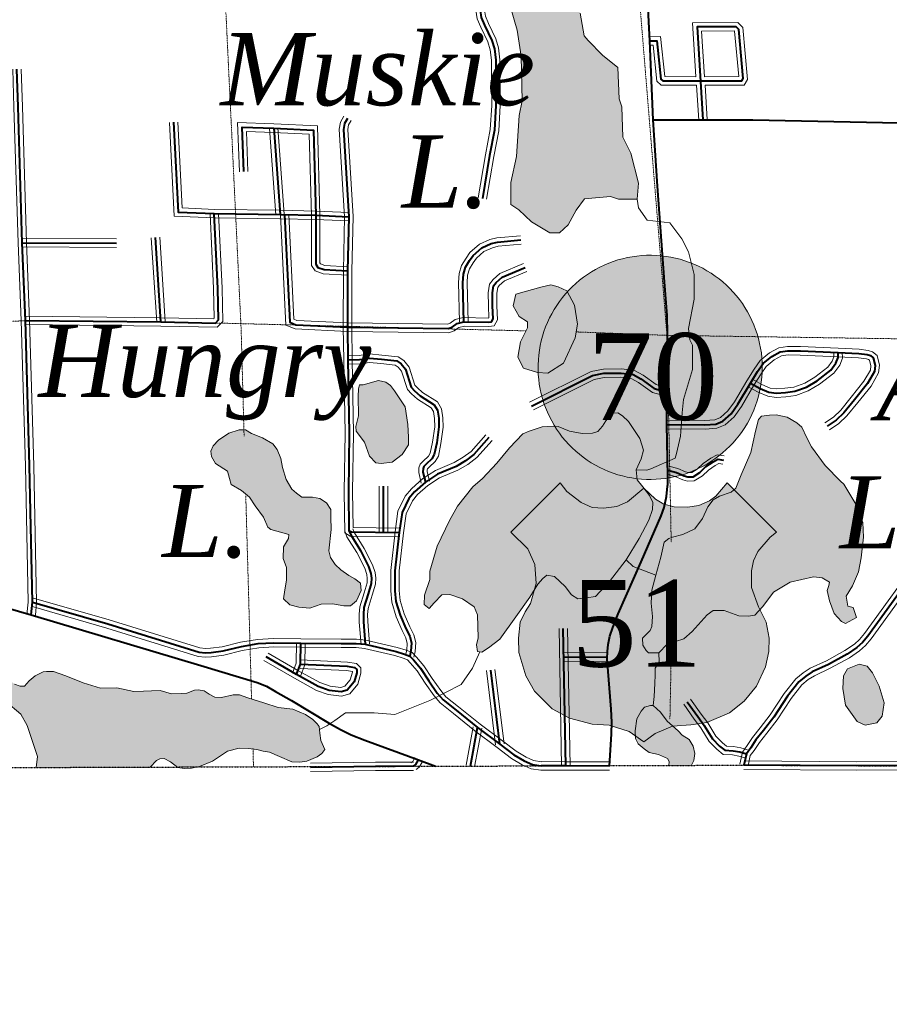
# Model space of a CAD drawing. Extents: x 290250 to 590026, y 44066 to 275711.
# Tile 21 of 121: x 380515 to 391361, y 96877 to 109154. Entities that reach past the tile are written whole.
import ezdxf

# ---------------------------------------------------------------- set-up
doc = ezdxf.new("R2010")
doc.units = 0
doc.header["$MEASUREMENT"] = 0
doc.linetypes.add('Wisdot1', pattern=[0.0625, 0.03125, -0.03125])
doc.linetypes.add('Wisdot4', pattern=[0.28125, 0.125, -0.0625, 0.03125, -0.0625])
for name, color, linetype, lineweight in [('C_bnd_county', 240, 'Wisdot4', 25), ('C_bnd_section', 240, 'Wisdot1', 15), ('C_lake', 240, 'Continuous', 9), ('C_lake_fill', 247, 'Continuous', 25), ('C_river_single', 242, 'Continuous', 13), ('C_sth', 240, 'Continuous', 40), ('C_sth_shield', 240, 'Continuous', 9), ('C_twnrd', 240, 'Continuous', 13), ('C_ush', 240, 'Continuous', 40), ('C_ush_shield', 240, 'Continuous', 9)]:
    doc.layers.add(name, color=color, linetype=linetype, lineweight=lineweight)
for name, color, linetype in [('C_lake_txt', 240, 'Continuous'), ('C_sth_txt', 240, 'Continuous'), ('C_ush_txt', 240, 'Continuous')]:
    doc.layers.add(name, color=color, linetype=linetype)
doc.layers.add('C_sth_shield_fill', color=7, linetype='Continuous', true_color=0xffffff)
doc.layers.add('C_ush_shield_fill', color=7, linetype='Continuous', true_color=0xffffff)
doc.layers.add('C_twnrd_mask', color=7, linetype='Continuous', lineweight=40, true_color=0xffffff)
doc.styles.add('Times New Roman', font='times.ttf')
doc.styles.add('Times New Roman Italic', font='timesi.ttf')

# ---------------------------------------------------------------- blocks, each defined once
blk = doc.blocks.new('Map-hatch-to-back')
at = {"layer": 'C_lake_fill'}
h = blk.add_hatch(color=256, dxfattribs=at)
h.dxf.hatch_style = 1
h.paths.add_polyline_path([(388217, 106915), (387984, 106917), (387884, 106951), (387558, 106919), (387457, 106778), (387356, 106596), (387246, 106496), (387129, 106497), (386897, 106632), (386739, 106783), (386639, 106850), (386641, 107125), (386710, 107450), (386746, 107958), (386781, 108141), (386768, 108700), (386720, 109025), (386638, 109309), (386656, 109409), (386756, 109475), (386898, 109515), (386966, 109598), (387033, 109731), (387150, 109747), (387217, 109680), (387266, 109563), (387506, 109237), (387554, 108953), (387604, 108894), (387786, 108710), (387977, 108558), (387992, 108167), (388024, 108066), (388039, 107691), (388138, 107491), (388235, 107115)])
h = blk.add_hatch(color=256, dxfattribs=at)
h.dxf.hatch_style = 1
h.paths.add_polyline_path([(387015, 105818), (387139, 105846), (387230, 105825), (387339, 105774), (387434, 105593), (387474, 105357), (387442, 105188), (387297, 104870), (387104, 104748), (386975, 104753), (386798, 104811), (386726, 104946), (386763, 105138), (386848, 105311), (386848, 105387), (386743, 105453), (386671, 105588), (386705, 105731)])
h = blk.add_hatch(color=256, dxfattribs=at)
h.dxf.hatch_style = 1
h.paths.add_polyline_path([(384801, 104602), (384755, 104600), (384742, 104550), (384737, 104455), (384741, 104216), (384707, 104082), (384713, 104025), (384816, 103888), (384878, 103711), (384957, 103630), (385025, 103621), (385161, 103636), (385284, 103731), (385364, 103855), (385364, 103950), (385356, 104106), (385322, 104325), (385191, 104526), (385139, 104593), (385081, 104633), (384989, 104657)])
h = blk.add_hatch(color=256, dxfattribs=at)
h.dxf.hatch_style = 1
h.paths.add_polyline_path([(385629, 102173), (385563, 101980), (385559, 101863), (385621, 101811), (385683, 101885), (385779, 101983), (385878, 101986), (386039, 101931), (386183, 101833), (386224, 101735), (386233, 101447), (386213, 101358), (386227, 101275), (386280, 101269), (386362, 101321), (386503, 101428), (386703, 101708), (386878, 101953), (386979, 102116), (387038, 102186), (387089, 102229), (387185, 102210), (387318, 102085), (387397, 101981), (387475, 101934), (387584, 101945), (387698, 101963), (387871, 102147), (388079, 102420), (388241, 102687), (388363, 102915), (388408, 103046), (388410, 103133), (388369, 103223), (388286, 103331), (388215, 103416), (388205, 103541), (388267, 103680), (388294, 103787), (388248, 103934), (388108, 104146), (388034, 104216), (387976, 104252), (387900, 104246), (387827, 104153), (387783, 104087), (387725, 104020), (387661, 103999), (387532, 103995), (387371, 104024), (387233, 104081), (387172, 104087), (387032, 104078), (386870, 104024), (386791, 103991), (386626, 103815), (386465, 103624), (386288, 103432), (386166, 103329), (385976, 103088), (385875, 102910), (385722, 102590), (385629, 102279)])
h = blk.add_hatch(color=256, dxfattribs=at)
h.dxf.hatch_style = 1
h.paths.add_polyline_path([(388380, 101540), (388284, 101442), (388287, 101355), (388330, 101288), (388358, 101258), (388486, 101258), (388590, 101368), (388797, 101435), (388904, 101526), (389088, 101733), (389166, 101789), (389302, 101786), (389483, 101723), (389605, 101715), (389684, 101729), (389783, 101839), (389918, 102018), (390123, 102142), (390417, 102208), (390524, 102196), (390617, 102142), (390607, 102100), (390586, 102035), (390613, 101906), (390675, 101749), (390765, 101649), (390815, 101624), (390950, 101700), (390912, 101824), (390843, 101841), (390824, 101966), (390900, 102094), (390978, 102271), (391010, 102443), (391040, 102702), (391031, 102885), (390944, 103114), (390792, 103364), (390752, 103400), (390560, 103596), (390390, 103830), (390333, 103942), (390272, 104073), (390206, 104128), (390086, 104197), (389948, 104226), (389868, 104224), (389766, 104209), (389729, 104170), (389692, 104025), (389636, 103757), (389515, 103479), (389448, 103314), (389389, 103263), (389243, 103213), (389164, 103168), (389099, 103079), (389031, 102936), (388936, 102804), (388787, 102735), (388655, 102700), (388613, 102687), (388554, 102640), (388511, 102452), (388449, 102226), (388398, 102039), (388392, 101879), (388408, 101712), (388401, 101586)])
h = blk.add_hatch(color=256, dxfattribs=at)
h.dxf.hatch_style = 1
h.paths.add_polyline_path([(383844, 102166), (383821, 102044), (383805, 101933), (383884, 101860), (383995, 101829), (384132, 101818), (384275, 101868), (384415, 101869), (384560, 101847), (384640, 101845), (384714, 101908), (384775, 102036), (384764, 102127), (384694, 102181), (384621, 102225), (384520, 102294), (384449, 102360), (384393, 102449), (384372, 102532), (384401, 102799), (384397, 102951), (384394, 103046), (384342, 103128), (384260, 103182), (384168, 103202), (384036, 103202), (383966, 103249), (383911, 103301), (383839, 103420), (383792, 103571), (383774, 103684), (383728, 103793), (383673, 103867), (383545, 103939), (383407, 103996), (383333, 104039), (383254, 104040), (383122, 103998), (382995, 103911), (382929, 103840), (382901, 103775), (382907, 103706), (382959, 103621), (383106, 103523), (383132, 103432), (383153, 103357), (383281, 103285), (383382, 103201), (383454, 103093), (383557, 102951), (383610, 102828), (383649, 102799), (383872, 102733), (383869, 102684), (383804, 102583), (383801, 102435), (383843, 102322)])
h = blk.add_hatch(color=256, dxfattribs=at)
h.dxf.hatch_style = 1
h.paths.add_polyline_path([(390781, 100813), (390789, 100974), (390838, 101060), (390986, 101120), (391085, 101095), (391152, 101012), (391234, 100843), (391296, 100638), (391270, 100470), (391206, 100387), (391059, 100358), (390959, 100405), (390814, 100607)])
h = blk.add_hatch(color=256, dxfattribs=at)
h.dxf.hatch_style = 1
h.paths.add_polyline_path([(382142, 99835), (382220, 99919), (382265, 99939), (382318, 99941), (382395, 99902), (382488, 99832), (382565, 99816), (382660, 99823), (382758, 99841), (382919, 99910), (383109, 100034), (383252, 100069), (383370, 100065), (383473, 100053), (383550, 100033), (383630, 100020), (383757, 99967), (383911, 99900), (384010, 99895), (384097, 99909), (384224, 99963), (384283, 100006), (384320, 100053), (384271, 100165), (384260, 100260), (384250, 100340), (384226, 100373), (384171, 100428), (384078, 100490), (383921, 100557), (383738, 100578), (383561, 100637), (383362, 100699), (383258, 100738), (383178, 100736), (383031, 100701), (382947, 100706), (382878, 100745), (382816, 100785), (382743, 100798), (382694, 100796), (382600, 100756), (382532, 100753), (382407, 100749), (382269, 100791), (382159, 100787), (382060, 100780), (381939, 100777), (381728, 100823), (381523, 100821), (381305, 100886), (381089, 100971), (380936, 101027), (380848, 101028), (380807, 101023), (380709, 100974), (380635, 100911), (380577, 100844), (380520, 100846), (380451, 100871), (380307, 100973), (380241, 101020), (380174, 100972), (380112, 100894), (380114, 100826), (380199, 100764), (380343, 100651), (380531, 100493), (380607, 100355), (380678, 100141), (380737, 99968), (380720, 99831)])
h = blk.add_hatch(color=256, dxfattribs=at)
h.dxf.hatch_style = 1
h.paths.add_polyline_path([(388611, 99856), (388617, 99905), (388593, 99942), (388482, 99993), (388364, 100015), (388305, 100062), (388229, 100123), (388195, 100191), (388192, 100288), (388213, 100438), (388268, 100531), (388309, 100581), (388383, 100604), (388417, 100605), (388506, 100521), (388590, 100409), (388657, 100351), (388728, 100287), (388779, 100235), (388863, 100177), (388915, 100095), (388935, 100004), (388923, 99918), (388894, 99857)])
blk = doc.blocks.new('ShieldBlk-17.0000')
at = {"layer": 'C_ush_shield_fill'}
h = blk.add_hatch(color=256, dxfattribs=at)
h.dxf.hatch_style = 1
h.paths.add_polyline_path([(388299, 100148), (388440, 100255), (388657, 100344), (388887, 100362), (389085, 100393), (389366, 100512), (389550, 100656), (389706, 100845), (389816, 101087), (389859, 101275), (389862, 101441), (389827, 101644), (389731, 101835), (389644, 102076), (389641, 102283), (389668, 102408), (389723, 102523), (389873, 102703), (389956, 102765), (389340, 103381), (389198, 103211), (389120, 103153), (388987, 103097), (388846, 103077), (388677, 103081), (388547, 103115), (388445, 103174), (388298, 103313), (388096, 103141), (387961, 103083), (387796, 103064), (387656, 103070), (387517, 103134), (387340, 103271), (387256, 103381), (386640, 102765), (386852, 102556), (386939, 102362), (386957, 102125), (386887, 101873), (386821, 101771), (386759, 101640), (386735, 101441), (386741, 101264), (386827, 100974), (386937, 100781), (387157, 100561), (387374, 100445), (387655, 100371), (387869, 100356), (388116, 100280)])
at = {"layer": 'C_ush_shield', "ltscale": 0.5, "flags": 128}
blk.add_lwpolyline([(388299, 100148), (388440, 100255), (388657, 100344), (388887, 100362), (389085, 100393), (389366, 100512), (389550, 100656), (389706, 100845), (389816, 101087), (389859, 101275), (389862, 101441), (389827, 101644), (389731, 101835), (389644, 102076), (389641, 102283), (389668, 102408), (389723, 102523), (389873, 102703), (389956, 102765), (389340, 103381), (389198, 103211), (389120, 103153), (388987, 103097), (388846, 103077), (388677, 103081), (388547, 103115), (388445, 103174), (388298, 103313), (388096, 103141), (387961, 103083), (387796, 103064), (387656, 103070), (387517, 103134), (387340, 103271), (387256, 103381), (386640, 102765), (386852, 102556), (386939, 102362), (386957, 102125), (386887, 101873), (386821, 101771), (386759, 101640), (386735, 101441), (386741, 101264), (386827, 100974), (386937, 100781), (387157, 100561), (387374, 100445), (387655, 100371), (387869, 100356), (388116, 100280), (388299, 100148)], dxfattribs=at)
blk = doc.blocks.new('ShieldBlk-18.0000')
at = {"layer": 'C_sth_shield_fill'}
h = blk.add_hatch(color=256, dxfattribs=at)
h.dxf.hatch_style = 1
h.paths.add_polyline_path([(389776, 104818), (389775, 104878), (389771, 104939), (389765, 104999), (389756, 105059), (389744, 105118), (389730, 105177), (389713, 105235), (389694, 105293), (389672, 105349), (389648, 105405), (389621, 105459), (389592, 105513), (389561, 105565), (389528, 105615), (389492, 105664), (389454, 105712), (389415, 105757), (389373, 105801), (389330, 105843), (389284, 105884), (389237, 105922), (389189, 105958), (389139, 105992), (389087, 106024), (389034, 106054), (388980, 106081), (388925, 106106), (388869, 106128), (388812, 106148), (388754, 106166), (388695, 106181), (388636, 106193), (388576, 106203), (388516, 106210), (388455, 106215), (388395, 106217), (388334, 106216), (388274, 106213), (388214, 106207), (388154, 106199), (388094, 106188), (388035, 106174), (387977, 106158), (387919, 106139), (387862, 106118), (387806, 106095), (387752, 106069), (387698, 106040), (387646, 106010), (387595, 105977), (387546, 105942), (387498, 105905), (387452, 105865), (387407, 105824), (387364, 105781), (387324, 105737), (387285, 105690), (387248, 105642), (387214, 105592), (387181, 105541), (387151, 105488), (387123, 105435), (387098, 105380), (387075, 105324), (387054, 105267), (387036, 105209), (387020, 105150), (387007, 105091), (386997, 105032), (386989, 104971), (386984, 104911), (386981, 104851), (386981, 104790), (386983, 104730), (386989, 104669), (386996, 104609), (387007, 104549), (387020, 104490), (387035, 104432), (387053, 104374), (387074, 104317), (387097, 104261), (387122, 104206), (387150, 104152), (387180, 104099), (387212, 104048), (387247, 103998), (387283, 103950), (387322, 103904), (387363, 103859), (387405, 103816), (387450, 103774), (387496, 103735), (387543, 103698), (387593, 103663), (387644, 103630), (387696, 103599), (387749, 103571), (387804, 103545), (387860, 103521), (387916, 103500), (387974, 103481), (388032, 103465), (388091, 103451), (388151, 103440), (388211, 103431), (388271, 103425), (388332, 103422), (388392, 103421), (388453, 103423), (388513, 103428), (388573, 103435), (388633, 103444), (388692, 103457), (388751, 103472), (388809, 103489), (388866, 103509), (388923, 103531), (388978, 103556), (389032, 103583), (389085, 103613), (389137, 103644), (389187, 103678), (389235, 103714), (389282, 103753), (389328, 103793), (389371, 103835), (389413, 103879), (389453, 103924), (389491, 103972), (389526, 104021), (389560, 104071), (389591, 104123), (389620, 104176), (389647, 104231), (389671, 104286), (389693, 104343), (389712, 104400), (389729, 104458), (389743, 104517), (389755, 104576), (389764, 104636), (389771, 104697), (389775, 104757), (389776, 104818)])
at = {"layer": 'C_sth_shield', "ltscale": 0.5, "elevation": 31, "flags": 128}
blk.add_lwpolyline([(389776, 104818), (389775, 104878), (389771, 104939), (389765, 104999), (389756, 105059), (389744, 105118), (389730, 105177), (389713, 105235), (389694, 105293), (389672, 105349), (389648, 105405), (389621, 105459), (389592, 105513), (389561, 105565), (389528, 105615), (389492, 105664), (389454, 105712), (389415, 105757), (389373, 105801), (389330, 105843), (389284, 105884), (389237, 105922), (389189, 105958), (389139, 105992), (389087, 106024), (389034, 106054), (388980, 106081), (388925, 106106), (388869, 106128), (388812, 106148), (388754, 106166), (388695, 106181), (388636, 106193), (388576, 106203), (388516, 106210), (388455, 106215), (388395, 106217), (388334, 106216), (388274, 106213), (388214, 106207), (388154, 106199), (388094, 106188), (388035, 106174), (387977, 106158), (387919, 106139), (387862, 106118), (387806, 106095), (387752, 106069), (387698, 106040), (387646, 106010), (387595, 105977), (387546, 105942), (387498, 105905), (387452, 105865), (387407, 105824), (387364, 105781), (387324, 105737), (387285, 105690), (387248, 105642), (387214, 105592), (387181, 105541), (387151, 105488), (387123, 105435), (387098, 105380), (387075, 105324), (387054, 105267), (387036, 105209), (387020, 105150), (387007, 105091), (386997, 105032), (386989, 104971), (386984, 104911), (386981, 104851), (386981, 104790), (386983, 104730), (386989, 104669), (386996, 104609), (387007, 104549), (387020, 104490), (387035, 104432), (387053, 104374), (387074, 104317), (387097, 104261), (387122, 104206), (387150, 104152), (387180, 104099), (387212, 104048), (387247, 103998), (387283, 103950), (387322, 103904), (387363, 103859), (387405, 103816), (387450, 103774), (387496, 103735), (387543, 103698), (387593, 103663), (387644, 103630), (387696, 103599), (387749, 103571), (387804, 103545), (387860, 103521), (387916, 103500), (387974, 103481), (388032, 103465), (388091, 103451), (388151, 103440), (388211, 103431), (388271, 103425), (388332, 103422), (388392, 103421), (388453, 103423), (388513, 103428), (388573, 103435), (388633, 103444), (388692, 103457), (388751, 103472), (388809, 103489), (388866, 103509), (388923, 103531), (388978, 103556), (389032, 103583), (389085, 103613), (389137, 103644), (389187, 103678), (389235, 103714), (389282, 103753), (389328, 103793), (389371, 103835), (389413, 103879), (389453, 103924), (389491, 103972), (389526, 104021), (389560, 104071), (389591, 104123), (389620, 104176), (389647, 104231), (389671, 104286), (389693, 104343), (389712, 104400), (389729, 104458), (389743, 104517), (389755, 104576), (389764, 104636), (389771, 104697), (389775, 104757), (389776, 104818), (389776, 104818)], dxfattribs=at)

msp = doc.modelspace()

# ---------------------------------------------------------------- linework, layer by layer
at = {"layer": 'C_bnd_county', "ltscale": 0.5, "elevation": 9, "flags": 128}
msp.add_lwpolyline([(372805, 99851), (375436, 99855), (378050, 99840), (379193, 99826), (385697, 99846), (389548, 99859), (391392, 99851), (395637, 99855), (396420, 99858), (399110, 99817), (404406, 99831), (409694, 99762), (414874, 99863), (420191, 99795), (425516, 99823), (433328, 99812), (436132, 99777), (442676, 99707), (446624, 99722), (451905, 99689), (453527, 99700), (457192, 99780), (462474, 99881), (467716, 100045), (470459, 100089), (473206, 99871), (477825, 100227), (484145, 100581), (488973, 100890), (488900, 86020), (491786, 85803), (494524, 86000), (499814, 86519), (505179, 86165), (510873, 85919), (515602, 85075), (516320, 84967), (517532, 84857), (520913, 84601), (520828, 86108), (520750, 87251), (520707, 88286), (520610, 91181), (520515, 92455), (520425, 95132), (520106, 100195)], dxfattribs=at)
at = {"layer": 'C_bnd_section', "ltscale": 0.5, "elevation": 7, "flags": 128}
for points in [[(383450, 125110), (383424, 121328), (383080, 116016), (383019, 110663), (383277, 105297), (383314, 103961)], [(388587, 119985), (388391, 115937), (388141, 110683), (388588, 105218), (388641, 102638)], [(386829, 105274), (382957, 105372), (380642, 105403), (378471, 105309)], [(404183, 105003), (399291, 104993), (393855, 105140), (388588, 105218), (387456, 105261)], [(383335, 103219), (383407, 100685)], [(388644, 101386), (388625, 100434)], [(383425, 100066), (383431, 99839)]]:
    msp.add_lwpolyline(points, dxfattribs=at)
at = {"layer": 'C_lake', "ltscale": 0.5, "elevation": 4, "flags": 128}
for points in [[(388217, 106915), (387984, 106917), (387884, 106951), (387558, 106919), (387457, 106778), (387356, 106596), (387246, 106496), (387129, 106497), (386897, 106632), (386739, 106783), (386639, 106850), (386641, 107125), (386710, 107450), (386746, 107958), (386781, 108141), (386768, 108700), (386720, 109025), (386638, 109309)], [(387506, 109237), (387554, 108953), (387604, 108894), (387786, 108710), (387977, 108558), (387992, 108167), (388024, 108066), (388039, 107691), (388138, 107491), (388235, 107115), (388217, 106915)], [(387015, 105818), (387139, 105846), (387230, 105825), (387339, 105774), (387434, 105593), (387474, 105357), (387442, 105188), (387297, 104870), (387104, 104748), (386975, 104753), (386798, 104811), (386726, 104946), (386763, 105138), (386848, 105311), (386848, 105387), (386743, 105453), (386671, 105588), (386705, 105731), (387015, 105818)], [(384801, 104602), (384755, 104600), (384742, 104550), (384737, 104455), (384741, 104216), (384707, 104082), (384713, 104025), (384816, 103888), (384878, 103711), (384957, 103630), (385025, 103621), (385161, 103636), (385284, 103731), (385364, 103855), (385364, 103950), (385356, 104106), (385322, 104325), (385191, 104526), (385139, 104593), (385081, 104633), (384989, 104657), (384801, 104602)], [(385629, 102173), (385563, 101980), (385559, 101863), (385621, 101811), (385683, 101885), (385779, 101983), (385878, 101986), (386039, 101931), (386183, 101833), (386224, 101735), (386233, 101447), (386213, 101358), (386227, 101275), (386280, 101269), (386362, 101321), (386503, 101428), (386703, 101708), (386878, 101953), (386979, 102116), (387038, 102186), (387089, 102229), (387185, 102210), (387318, 102085), (387397, 101981), (387475, 101934), (387584, 101945), (387698, 101963), (387871, 102147), (388079, 102420), (388241, 102687), (388363, 102915), (388408, 103046), (388410, 103133), (388369, 103223), (388286, 103331), (388215, 103416), (388205, 103541), (388267, 103680), (388294, 103787), (388248, 103934), (388108, 104146), (388034, 104216), (387976, 104252), (387900, 104246), (387827, 104153), (387783, 104087), (387725, 104020), (387661, 103999), (387532, 103995), (387371, 104024), (387233, 104081), (387172, 104087), (387032, 104078), (386870, 104024), (386791, 103991), (386626, 103815), (386465, 103624), (386288, 103432), (386166, 103329), (385976, 103088), (385875, 102910), (385722, 102590), (385629, 102279), (385629, 102173)], [(388380, 101540), (388284, 101442), (388287, 101355), (388330, 101288), (388358, 101258), (388486, 101258), (388590, 101368), (388797, 101435), (388904, 101526), (389088, 101733), (389166, 101789), (389302, 101786), (389483, 101723), (389605, 101715), (389684, 101729), (389783, 101839), (389918, 102018), (390123, 102142), (390417, 102208), (390524, 102196), (390617, 102142), (390607, 102100), (390586, 102035), (390613, 101906), (390675, 101749), (390765, 101649), (390815, 101624), (390950, 101700), (390912, 101824), (390843, 101841), (390824, 101966), (390900, 102094), (390978, 102271), (391010, 102443), (391040, 102702), (391031, 102885), (390944, 103114), (390792, 103364), (390752, 103400), (390560, 103596), (390390, 103830), (390333, 103942), (390272, 104073), (390206, 104128), (390086, 104197), (389948, 104226), (389868, 104224), (389766, 104209), (389729, 104170), (389692, 104025), (389636, 103757), (389515, 103479), (389448, 103314), (389389, 103263), (389243, 103213), (389164, 103168), (389099, 103079), (389031, 102936), (388936, 102804), (388787, 102735), (388655, 102700), (388613, 102687), (388554, 102640), (388511, 102452), (388449, 102226), (388398, 102039), (388392, 101879), (388408, 101712), (388401, 101586), (388380, 101540)], [(383844, 102166), (383821, 102044), (383805, 101933), (383884, 101860), (383995, 101829), (384132, 101818), (384275, 101868), (384415, 101869), (384560, 101847), (384640, 101845), (384714, 101908), (384775, 102036), (384764, 102127), (384694, 102181), (384621, 102225), (384520, 102294), (384449, 102360), (384393, 102449), (384372, 102532), (384401, 102799), (384397, 102951), (384394, 103046), (384342, 103128), (384260, 103182), (384168, 103202), (384036, 103202), (383966, 103249), (383911, 103301), (383839, 103420), (383792, 103571), (383774, 103684), (383728, 103793), (383673, 103867), (383545, 103939), (383407, 103996), (383333, 104039), (383254, 104040), (383122, 103998), (382995, 103911), (382929, 103840), (382901, 103775), (382907, 103706), (382959, 103621), (383106, 103523), (383132, 103432), (383153, 103357), (383281, 103285), (383382, 103201), (383454, 103093), (383557, 102951), (383610, 102828), (383649, 102799), (383872, 102733), (383869, 102684), (383804, 102583), (383801, 102435), (383843, 102322), (383844, 102166)], [(390781, 100813), (390789, 100974), (390838, 101060), (390986, 101120), (391085, 101095), (391152, 101012), (391234, 100843), (391296, 100638), (391270, 100470), (391206, 100387), (391059, 100358), (390959, 100405), (390814, 100607), (390781, 100813)], [(382142, 99835), (382220, 99919), (382265, 99939), (382318, 99941), (382395, 99902), (382488, 99832), (382565, 99816), (382660, 99823), (382758, 99841), (382919, 99910), (383109, 100034), (383252, 100069), (383370, 100065), (383473, 100053), (383550, 100033), (383630, 100020), (383757, 99967), (383911, 99900), (384010, 99895), (384097, 99909), (384224, 99963), (384283, 100006), (384320, 100053), (384271, 100165), (384260, 100260), (384250, 100340), (384226, 100373), (384171, 100428), (384078, 100490), (383921, 100557), (383738, 100578), (383561, 100637), (383362, 100699), (383258, 100738), (383178, 100736), (383031, 100701), (382947, 100706), (382878, 100745), (382816, 100785), (382743, 100798), (382694, 100796), (382600, 100756), (382532, 100753), (382407, 100749), (382269, 100791), (382159, 100787), (382060, 100780), (381939, 100777), (381728, 100823), (381523, 100821), (381305, 100886), (381089, 100971), (380936, 101027), (380848, 101028), (380807, 101023), (380709, 100974), (380635, 100911), (380577, 100844), (380520, 100846), (380451, 100871)], [(380343, 100651), (380531, 100493), (380607, 100355), (380678, 100141), (380737, 99968), (380720, 99831), (382142, 99835)], [(388611, 99856), (388617, 99905), (388593, 99942), (388482, 99993), (388364, 100015), (388305, 100062), (388229, 100123), (388195, 100191), (388192, 100288), (388213, 100438), (388268, 100531), (388309, 100581), (388383, 100604), (388417, 100605), (388506, 100521), (388590, 100409), (388657, 100351), (388728, 100287), (388779, 100235), (388863, 100177), (388915, 100095), (388935, 100004), (388923, 99918), (388894, 99857), (388611, 99856)]]:
    msp.add_lwpolyline(points, dxfattribs=at)
at = {"layer": 'C_river_single', "ltscale": 0.5, "elevation": 13, "flags": 128}
for points in [[(388205, 103541), (388338, 103539), (388388, 103555), (388689, 103687), (388706, 103745), (388758, 103961), (388776, 104253), (388794, 104419), (388905, 104794), (388907, 105094), (388874, 105161), (388858, 105302), (388927, 105669), (388929, 105977), (388856, 106261), (388774, 106420), (388625, 106621), (388341, 106656), (388233, 106807), (388217, 106915)], [(388079, 102420), (388165, 102335), (388449, 102226)], [(386253, 101272), (386161, 101068), (386023, 100866), (385631, 100665), (385196, 100492), (384937, 100511), (384578, 100513), (384444, 100414), (384344, 100348), (384255, 100304)], [(388417, 100605), (388428, 100717), (388435, 100878), (388440, 100987), (388440, 101070), (388492, 101146), (388486, 101258)]]:
    msp.add_lwpolyline(points, dxfattribs=at)
at = {"layer": 'C_sth', "ltscale": 0.5, "elevation": 15, "flags": 128}
for points in [[(388415, 107906), (389658, 107905), (391479, 107866), (393072, 107812), (393943, 107784), (395466, 107776), (395639, 107769), (395786, 107744), (395914, 107704), (396064, 107642), (396170, 107589), (396323, 107492), (396435, 107403), (396508, 107337), (396598, 107233), (396730, 107035), (397467, 105993), (397729, 105615), (397825, 105508), (397919, 105415), (398026, 105328), (398139, 105248)], [(379994, 101924), (380659, 101734), (382774, 101101), (383475, 100891), (383594, 100843), (383704, 100779), (383906, 100667), (384368, 100387), (384516, 100302), (384650, 100237), (384819, 100169), (385491, 99925), (385703, 99846)]]:
    msp.add_lwpolyline(points, dxfattribs=at)
at = {"layer": 'C_twnrd', "ltscale": 0.5}
for p, q in [((383630, 107797, 13), (383709, 106720, 13)), ((383736, 107804, 13), (383815, 106728, 13)), ((382330, 105389, 13), (382263, 106443, 13)), ((380548, 106320, 13), (381722, 106315, 13)), ((380549, 106426, 13), (381723, 106421, 13)), ((382224, 105382, 13), (382157, 106436, 13)), ((384999, 102764, 13), (385000, 103336, 13)), ((385105, 102764, 13), (385106, 103336, 13)), ((387302, 101262, 13), (387835, 101258, 13)), ((386451, 100114, 13), (386337, 101038, 13)), ((386556, 100127, 13), (386442, 101051, 13)), ((387301, 101156, 13), (387834, 101152, 13)), ((386083, 99858, 13), (386173, 100339, 13)), ((386188, 99838, 13), (386277, 100320, 13))]:
    msp.add_line(p, q, dxfattribs=at)
at = {"layer": 'C_twnrd', "ltscale": 0.5, "elevation": 13, "flags": 128}
for points in [[(386726, 110674), (386614, 110389), (386571, 110249), (386549, 110084), (386531, 109952), (386500, 109862), (386445, 109826), (386351, 109743), (386271, 109606), (386217, 109392), (386205, 109271), (386221, 109166), (386265, 109062), (386353, 108877), (386384, 108780), (386399, 108648), (386402, 108086), (386385, 107783), (386323, 107469), (386233, 106933)], [(386824, 110636), (386714, 110354), (386675, 110226), (386654, 110070), (386635, 109927), (386589, 109794), (386510, 109742), (386434, 109675), (386370, 109565), (386322, 109373), (386311, 109273), (386324, 109196), (386362, 109105), (386452, 108916), (386488, 108802), (386505, 108654), (386508, 108083), (386490, 107770), (386427, 107450), (386338, 106915)], [(389063, 108337), (389549, 108339), (389594, 108409), (389534, 109057), (389472, 109119), (388907, 109116), (388950, 108443)], [(388372, 108942), (388509, 108944), (388562, 108444), (388950, 108443)], [(388374, 108836), (388414, 108836), (388461, 108386), (388517, 108338), (388956, 108337), (388984, 107902)], [(380606, 101739), (380620, 101893), (380586, 103589), (380533, 105403), (380496, 106371), (380443, 108064), (380428, 108535)], [(380712, 101730), (380726, 101889), (380692, 103591), (380639, 105407), (380601, 106375), (380549, 108068), (380534, 108538)], [(389063, 108337), (389090, 107909)], [(384556, 107950), (384516, 107876), (384500, 107789), (384568, 106696), (384552, 106021), (384551, 105321), (384556, 104910), (384573, 103999), (384562, 103266), (384569, 102756), (384638, 102716), (385249, 102708)], [(382382, 107873), (382442, 106706), (382940, 106683), (383761, 106671), (384205, 106662), (384619, 106645)], [(382488, 107878), (382543, 106807), (382943, 106789), (383763, 106777), (384209, 106768), (384624, 106750)], [(383256, 107259), (383232, 107870), (383685, 107854), (384229, 107829), (384260, 106716), (384260, 106123), (384269, 106110), (384323, 106090), (384608, 106073)], [(384649, 107899), (384617, 107841), (384607, 107783), (384675, 106698), (384658, 106020), (384657, 105322), (384662, 104912), (384679, 104000), (384668, 103266), (384675, 102822), (385250, 102814)], [(383362, 107263), (383343, 107760), (383681, 107748), (384126, 107727), (384154, 106714), (384154, 106091), (384201, 106022), (384301, 105986), (384602, 105968)], [(380586, 105352), (382276, 105332), (382980, 105319), (383048, 105391), (383039, 105805), (382994, 106739)], [(380587, 105458), (382278, 105438), (382935, 105426), (382941, 105432), (382933, 105801), (382889, 106734)], [(383767, 106720), (383833, 105346), (383949, 105298), (384602, 105268), (385869, 105250), (385936, 105273), (385993, 105316), (386061, 105334), (386366, 105328), (386432, 105337), (386475, 105410), (386467, 105588), (386466, 105743), (386477, 105814), (386497, 105840), (386562, 105898), (386841, 106014)], [(383873, 106725), (383935, 105419), (383973, 105403), (384605, 105374), (385852, 105356), (385886, 105368), (385946, 105414), (386048, 105440), (386359, 105434), (386367, 105435), (386368, 105437), (386361, 105586), (386360, 105750), (386376, 105856), (386419, 105913), (386505, 105989), (386800, 106112)], [(386002, 105386), (385990, 105877), (385997, 105988), (386027, 106091), (386082, 106180), (386131, 106250), (386248, 106354), (386379, 106412), (386466, 106434), (386762, 106461)], [(386108, 105388), (386096, 105874), (386102, 105970), (386125, 106048), (386171, 106122), (386211, 106179), (386306, 106264), (386413, 106311), (386484, 106329), (386771, 106355)], [(384607, 104964), (384748, 104968), (384876, 104988), (385032, 104973), (385236, 104951), (385307, 104903), (385374, 104822), (385445, 104598), (385475, 104564), (385540, 104507), (385725, 104390), (385777, 104303), (385794, 104191), (385797, 104073), (385768, 103869), (385737, 103713), (385698, 103645), (385621, 103573), (385602, 103553), (385598, 103546), (385598, 103520), (385627, 103402)], [(388586, 104053), (389063, 104049), (389209, 104059), (389313, 104104), (389427, 104204), (389518, 104330), (389673, 104597), (389762, 104739), (389827, 104831), (389926, 104911), (390018, 104962), (390099, 104974), (390251, 104973), (390719, 104952), (390978, 104939), (391075, 104927), (391101, 104919), (391113, 104908), (391131, 104837), (391125, 104784), (391045, 104645), (390886, 104446), (390755, 104287), (390664, 104200), (390556, 104129)], [(388587, 104159), (389060, 104155), (389184, 104164), (389256, 104195), (389348, 104276), (389429, 104388), (389582, 104652), (389674, 104797), (389749, 104904), (389867, 104999), (389983, 105064), (390091, 105080), (390253, 105079), (390724, 105058), (390987, 105045), (391097, 105031), (391153, 105014), (391208, 104967), (391239, 104845), (391228, 104750), (391133, 104586), (390968, 104379), (390833, 104215), (390730, 104117), (390614, 104040)], [(389602, 104578), (389726, 104510), (389845, 104458), (389950, 104445), (390070, 104452), (390197, 104470), (390351, 104525), (390492, 104609), (390669, 104748), (390743, 104846), (390777, 104934), (390775, 105007)], [(389653, 104671), (389773, 104605), (389873, 104561), (389953, 104552), (390060, 104558), (390171, 104574), (390306, 104621), (390432, 104697), (390593, 104823), (390649, 104898), (390670, 104952), (390669, 105004)], [(384611, 104858), (384758, 104863), (384879, 104881), (385021, 104867), (385198, 104848), (385235, 104823), (385279, 104771), (385351, 104544), (385400, 104489), (385476, 104422), (385647, 104314), (385675, 104267), (385688, 104182), (385691, 104079), (385664, 103887), (385636, 103751), (385613, 103711), (385548, 103649), (385512, 103614), (385493, 103568), (385492, 103508), (385524, 103377)], [(386875, 104384), (387644, 104768), (387795, 104798), (388020, 104801), (388183, 104781), (388291, 104720), (388453, 104604), (388605, 104561)], [(386922, 104289), (387678, 104667), (387806, 104692), (388014, 104695), (388149, 104678), (388234, 104631), (388406, 104507), (388577, 104459)], [(386328, 103979), (386144, 103772), (386047, 103698), (385933, 103633), (385703, 103534), (385543, 103432), (385400, 103305), (385324, 103212), (385232, 103025), (385197, 102768), (385143, 102287), (385143, 102031), (385156, 101891), (385209, 101709), (385285, 101540), (385331, 101447), (385348, 101377), (385343, 101292), (385329, 101230)], [(386407, 103908), (386216, 103694), (386106, 103609), (385981, 103538), (385753, 103440), (385607, 103347), (385477, 103232), (385414, 103154), (385335, 102993), (385302, 102755), (385249, 102281), (385249, 102036), (385260, 101911), (385309, 101746), (385380, 101585), (385431, 101484), (385454, 101387), (385448, 101277), (385432, 101206)], [(388585, 103486), (388689, 103459), (388786, 103416), (388843, 103401), (388929, 103404), (389030, 103466), (389107, 103539), (389191, 103595), (389234, 103619), (389283, 103611)], [(388611, 103588), (388723, 103560), (388821, 103517), (388856, 103507), (388898, 103509), (388965, 103550), (389041, 103622), (389136, 103685), (389214, 103730), (389301, 103715)], [(384573, 102767), (384597, 102707), (384721, 102510), (384818, 102317), (384844, 102238), (384851, 102187), (384847, 102134), (384811, 102009), (384756, 101834), (384749, 101740), (384750, 101644), (384773, 101363)], [(384671, 102807), (384692, 102755), (384813, 102562), (384916, 102357), (384948, 102262), (384957, 102191), (384952, 102115), (384912, 101979), (384861, 101814), (384855, 101736), (384856, 101649), (384878, 101371)], [(391762, 102481), (391052, 101499), (390990, 101425), (390925, 101367), (390808, 101288), (390578, 101161), (390375, 101067), (390287, 101012), (390196, 100935), (390049, 100751), (389875, 100488), (389750, 100323), (389654, 100205), (389588, 100104), (389528, 100022), (389496, 99870)], [(391846, 102417), (391135, 101433), (391066, 101351), (390991, 101284), (390864, 101197), (390625, 101067), (390426, 100974), (390350, 100926), (390272, 100861), (390135, 100689), (389962, 100426), (389833, 100258), (389740, 100143), (389676, 100043), (389627, 99978), (389600, 99849)], [(380688, 101942), (381631, 101670), (382764, 101320), (382832, 101312), (382897, 101317), (383041, 101335), (383271, 101391), (383483, 101427), (383680, 101439), (384023, 101435), (384524, 101431), (384716, 101431), (384834, 101419), (385224, 101327), (385334, 101292), (385410, 101263), (385464, 101206), (385556, 101099), (385660, 100940), (385766, 100789), (385832, 100713), (385990, 100586), (386257, 100372), (386535, 100163), (386709, 100033), (386833, 99959), (386925, 99918), (387029, 99902)], [(380659, 101840), (381601, 101569), (382742, 101216), (382830, 101206), (382908, 101211), (383061, 101231), (383292, 101287), (383496, 101321), (383683, 101333), (384022, 101329), (384524, 101325), (384711, 101325), (384817, 101315), (385195, 101225), (385299, 101192), (385350, 101173), (385385, 101135), (385471, 101036), (385572, 100880), (385683, 100723), (385759, 100636), (385924, 100504), (386192, 100288), (386472, 100078), (386650, 99944), (386784, 99865), (386895, 99815), (387013, 99797)], [(387274, 99848), (387242, 101563)], [(387380, 99850), (387348, 101565)], [(383918, 101007), (383964, 101129), (383969, 101383)], [(384018, 100970), (384070, 101109), (384075, 101381)], [(384019, 101172), (384605, 101144), (384715, 101125), (384770, 101073), (384772, 101005), (384733, 100871), (384631, 100749), (384530, 100720), (384364, 100740), (384217, 100792), (383942, 100942), (383562, 101162)], [(384014, 101066), (384593, 101039), (384666, 101026), (384666, 101019), (384637, 100922), (384570, 100842), (384521, 100828), (384389, 100844), (384260, 100889), (383994, 101034), (383615, 101254)], [(388883, 100680), (389015, 100495), (389097, 100385), (389197, 100222), (389280, 100136), (389329, 100097), (389418, 100092), (389508, 100076), (389593, 100051)], [(388797, 100619), (388929, 100433), (389009, 100325), (389113, 100156), (389208, 100058), (389289, 99993), (389406, 99987), (389484, 99973), (389562, 99949)], [(385393, 99887), (385417, 99905), (385445, 99953)], [(385426, 99898), (384953, 99897), (384141, 99885)], [(385458, 99803), (385497, 99833), (385536, 99898)], [(387870, 99901), (387329, 99902), (387021, 99903)], [(396420, 99911), (390958, 99902), (389549, 99912)], [(385426, 99792), (384954, 99791), (384142, 99779)], [(387870, 99795), (387329, 99796), (387021, 99797)], [(396420, 99805), (390957, 99796), (389548, 99806)]]:
    msp.add_lwpolyline(points, dxfattribs=at)
msp.add_lwpolyline([(389056, 108443), (389484, 108444), (389432, 109009), (389429, 109013), (389020, 109011)], close=True, dxfattribs=at)
at = {"layer": 'C_twnrd_mask', "ltscale": 0.5}
for p, q in [((383683, 107801, 12), (383762, 106724, 12)), ((382277, 105385, 12), (382210, 106440, 12)), ((380548, 106373, 12), (381722, 106368, 12)), ((385052, 102764, 12), (385053, 103336, 12)), ((387301, 101209, 12), (387834, 101205, 12)), ((386503, 100121, 12), (386390, 101044, 12)), ((386136, 99848, 12), (386225, 100330, 12))]:
    msp.add_line(p, q, dxfattribs=at)
at = {"layer": 'C_twnrd_mask', "ltscale": 0.5, "elevation": 12, "flags": 128}
for points in [[(386775, 110655), (386664, 110371), (386623, 110237), (386601, 110077), (386583, 109939), (386544, 109828), (386477, 109784), (386392, 109709), (386320, 109585), (386270, 109382), (386258, 109272), (386272, 109181), (386313, 109084), (386403, 108896), (386436, 108791), (386452, 108651), (386455, 108085), (386438, 107776), (386375, 107459), (386286, 106924)], [(388373, 108889), (388462, 108890), (388512, 108412), (388536, 108391), (388990, 108390), (389520, 108392), (389539, 108422), (389483, 109033), (389451, 109066), (388964, 109063), (389037, 107906)], [(380659, 101734), (380673, 101891), (380639, 103590), (380586, 105405), (380548, 106373), (380496, 108066), (380481, 108537)], [(384602, 107924), (384566, 107859), (384553, 107786), (384622, 106697), (384605, 106021), (384604, 105321), (384609, 104911), (384626, 103999), (384615, 103266), (384622, 102787), (384653, 102769), (385250, 102761)], [(382435, 107876), (382493, 106756), (382941, 106736), (383762, 106724), (384207, 106715), (384622, 106697)], [(383309, 107261), (383288, 107815), (383683, 107801), (384178, 107778), (384207, 106715), (384207, 106107), (384235, 106066), (384312, 106038), (384605, 106021)], [(380586, 105405), (382277, 105385), (382957, 105372), (382994, 105412), (382986, 105803), (382941, 106736)], [(383820, 106723), (383884, 105382), (383961, 105351), (384604, 105321), (385861, 105303), (385911, 105320), (385970, 105365), (386055, 105387), (386363, 105381), (386399, 105386), (386422, 105424), (386414, 105587), (386413, 105747), (386426, 105835), (386458, 105877), (386534, 105943), (386820, 106063)], [(386055, 105387), (386043, 105875), (386050, 105979), (386076, 106069), (386126, 106151), (386171, 106214), (386277, 106309), (386396, 106362), (386475, 106382), (386766, 106408)], [(388587, 104106), (389061, 104102), (389196, 104112), (389285, 104150), (389388, 104240), (389473, 104359), (389628, 104624), (389718, 104768), (389788, 104868), (389897, 104955), (390001, 105013), (390095, 105027), (390252, 105026), (390722, 105005), (390982, 104992), (391086, 104979), (391127, 104967), (391160, 104938), (391185, 104841), (391176, 104767), (391089, 104616), (390927, 104413), (390794, 104251), (390697, 104159), (390585, 104085)], [(389628, 104624), (389749, 104557), (389859, 104509), (389952, 104499), (390065, 104505), (390184, 104522), (390329, 104573), (390462, 104653), (390631, 104786), (390696, 104872), (390724, 104943), (390722, 105005)], [(384609, 104911), (384753, 104915), (384878, 104935), (385026, 104920), (385217, 104900), (385271, 104863), (385327, 104797), (385398, 104571), (385438, 104526), (385508, 104464), (385686, 104352), (385726, 104285), (385741, 104186), (385744, 104076), (385716, 103878), (385686, 103732), (385655, 103678), (385585, 103611), (385557, 103584), (385546, 103557), (385545, 103514), (385575, 103389)], [(386898, 104336), (387661, 104717), (387801, 104745), (388017, 104748), (388166, 104729), (388263, 104675), (388430, 104555), (388591, 104510)], [(386367, 103944), (386180, 103733), (386076, 103653), (385957, 103585), (385728, 103487), (385575, 103389), (385439, 103269), (385369, 103183), (385284, 103009), (385250, 102761), (385196, 102284), (385196, 102034), (385208, 101901), (385259, 101728), (385333, 101563), (385381, 101466), (385401, 101382), (385395, 101285), (385380, 101218)], [(388598, 103537), (388706, 103509), (388803, 103467), (388850, 103454), (388913, 103456), (388997, 103508), (389074, 103581), (389164, 103640), (389224, 103675), (389292, 103663)], [(384622, 102787), (384645, 102731), (384767, 102536), (384867, 102337), (384896, 102250), (384904, 102189), (384900, 102124), (384862, 101994), (384809, 101824), (384802, 101738), (384803, 101646), (384825, 101367)], [(391804, 102449), (391094, 101466), (391028, 101388), (390958, 101326), (390836, 101242), (390602, 101114), (390400, 101021), (390319, 100969), (390234, 100898), (390092, 100720), (389919, 100457), (389792, 100290), (389697, 100174), (389632, 100074), (389578, 100000), (389548, 99859)], [(380673, 101891), (381616, 101620), (382753, 101268), (382831, 101259), (382903, 101264), (383051, 101283), (383281, 101339), (383490, 101374), (383681, 101386), (384022, 101382), (384524, 101378), (384713, 101378), (384825, 101367), (385209, 101276), (385316, 101242), (385380, 101218), (385425, 101171), (385514, 101067), (385616, 100910), (385724, 100756), (385796, 100675), (385957, 100545), (386225, 100330), (386503, 100121), (386680, 99988), (386808, 99912), (386910, 99867), (387021, 99850)], [(387327, 99849), (387295, 101564)], [(383968, 100988), (384017, 101119), (384022, 101382)], [(384017, 101119), (384599, 101092), (384691, 101075), (384718, 101050), (384719, 101012), (384685, 100897), (384601, 100795), (384525, 100774), (384377, 100792), (384238, 100841), (383968, 100988), (383589, 101208)], [(388840, 100649), (388972, 100464), (389053, 100355), (389155, 100189), (389244, 100097), (389309, 100045), (389412, 100039), (389496, 100025), (389578, 100000)], [(385426, 99845), (384953, 99844), (384141, 99832)], [(385426, 99845), (385457, 99869), (385491, 99925)], [(387870, 99848), (387329, 99849), (387021, 99850)], [(396420, 99858), (390957, 99849), (389548, 99859)]]:
    msp.add_lwpolyline(points, dxfattribs=at)
at = {"layer": 'C_ush', "ltscale": 0.5, "elevation": 15, "flags": 128}
for points in [[(388415, 107906), (388373, 108889), (388283, 110647)], [(387870, 99848), (387898, 100249), (387902, 100394), (387894, 100556), (387844, 101186), (387847, 101275), (387855, 101362), (387877, 101467), (387912, 101577), (387980, 101744), (388267, 102395), (388516, 102968), (388552, 103072), (388581, 103207), (388596, 103338), (388598, 103358), (388599, 103464), (388587, 104106), (388591, 104510), (388596, 105236), (388591, 105466), (388559, 105887), (388469, 107077), (388415, 107906)]]:
    msp.add_lwpolyline(points, dxfattribs=at)

# ---------------------------------------------------------------- block references
for name, p in [('Map-hatch-to-back', (0, 0)), ('ShieldBlk-17.0000', (0, 0, 100)), ('ShieldBlk-18.0000', (0, 0, 100))]:
    msp.add_blockref(name, p)

# ---------------------------------------------------------------- texts
at = {"layer": 'C_lake_txt', "ltscale": 0.5, "char_height": 900, "attachment_point": 5, "rotation": 0, "line_spacing_factor": 0.8, "style": 'Times New Roman Italic'}
for s, insert in [('{\\C256;Muskie}', (384981, 108529, 50)), ('{\\C256;L.}', (385828, 107251, 50)), ('{\\C256;Hungry}', (382825, 104753, 50)), ('{\\C256;Arrowhead}', (394257, 104600, 50)), ('{\\C256;L.}', (391290, 103002, 50)), ('{\\C256;L.}', (382839, 102894, 50))]:
    msp.add_mtext(s, dxfattribs=dict(at, insert=insert))
at = {"layer": 'C_sth_txt', "ltscale": 0.5, "insert": (388411, 104696, 35), "char_height": 1080, "attachment_point": 5, "rotation": 0, "line_spacing_factor": 0.8, "style": 'Times New Roman'}
msp.add_mtext('{\\C256;70}', dxfattribs=at)
at = {"layer": 'C_ush_txt', "ltscale": 0.5, "insert": (388212, 101620, 35), "char_height": 1080, "attachment_point": 5, "rotation": 0, "line_spacing_factor": 0.8, "style": 'Times New Roman'}
msp.add_mtext('{\\C256;51}', dxfattribs=at)

doc.saveas('drawing.dxf')
